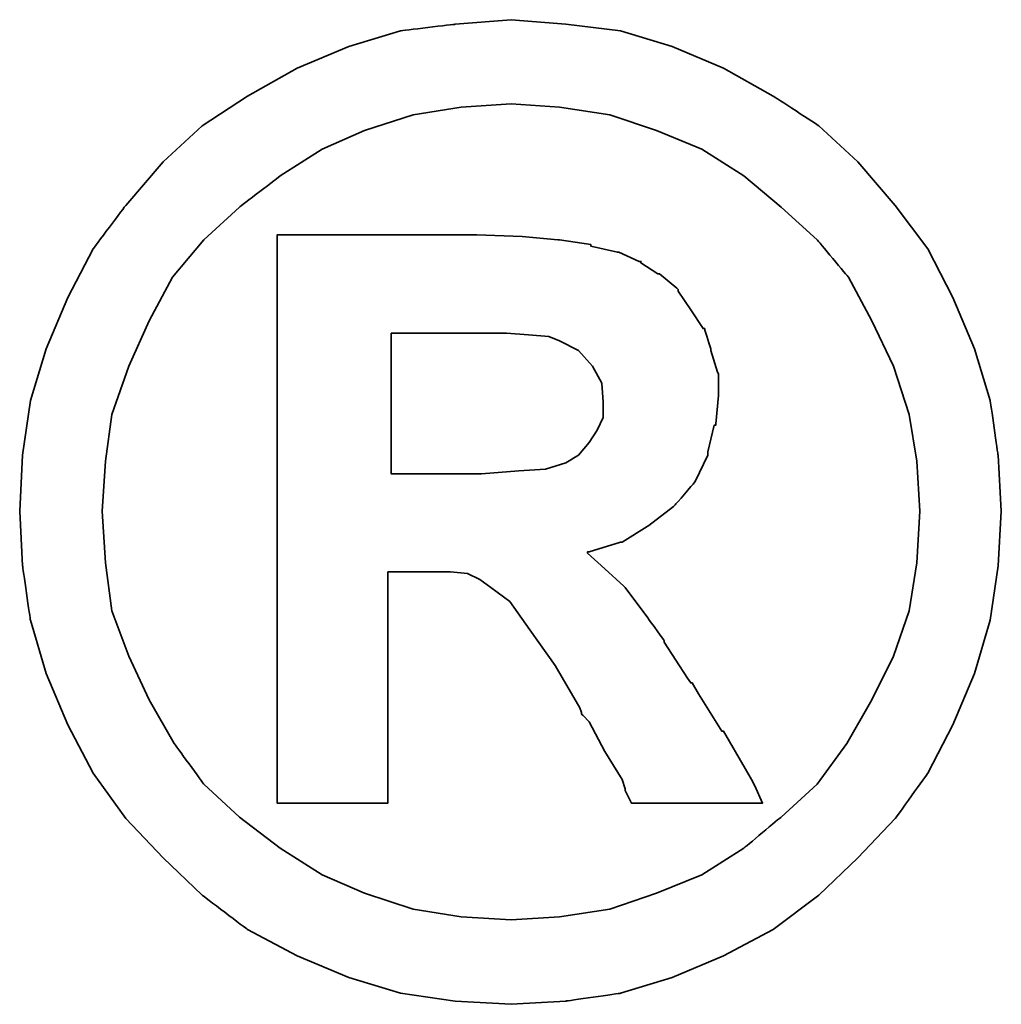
# Model space of a CAD drawing. Header units: millimetres. Extents: x -11 to 266, y -112 to -32.
# Tile 44 of 49: x 196.696 to 196.923, y -91.647 to -91.419. Entities that reach past the tile are written whole.
import ezdxf

# ---------------------------------------------------------------- set-up
doc = ezdxf.new("R2010")
doc.units = ezdxf.units.MM
doc.header["$LTSCALE"] = 0.15
doc.layers.add('DIM', color=4, linetype='CONTINUOUS')
doc.layers.add('layer 1', color=7, linetype='CONTINUOUS')

# ---------------------------------------------------------------- blocks, each defined once
blk = doc.blocks.new('TBI MOTION logo(完整正式版)')
at = {"layer": 'layer 1', "color": 22, "lineweight": 35}
for points, knots in [([(81.20634, 4.98624), (81.20634, 4.98624), (81.18649, 5.32862), (81.18649, 5.32862), (81.18649, 5.32862), (81.18649, 5.32862), (81.13886, 5.66206), (81.13886, 5.66206), (81.13886, 5.66206), (81.13886, 5.66206), (81.04359, 5.97764), (81.04359, 5.97764), (81.04359, 5.97764), (81.04359, 5.97764), (80.91061, 6.29124), (80.91061, 6.29124), (80.91061, 6.29124), (80.91061, 6.29124), (80.75778, 6.58697), (80.75778, 6.58697), (80.75778, 6.58697), (80.75778, 6.58697), (80.5593, 6.85294), (80.5593, 6.85294), (80.5593, 6.85294), (80.5593, 6.85294), (80.33105, 7.1189), (80.33105, 7.1189), (80.33105, 7.1189), (80.33105, 7.1189), (80.09287, 7.33921), (80.09287, 7.33921), (80.09287, 7.33921), (80.09287, 7.33921), (79.815, 7.51982), (79.815, 7.51982), (79.815, 7.51982), (79.815, 7.51982), (79.51133, 7.69051), (79.51133, 7.69051), (79.51133, 7.69051), (79.51133, 7.69051), (79.19773, 7.8235), (79.19773, 7.8235), (79.19773, 7.8235), (79.19773, 7.8235), (78.88215, 7.91877), (78.88215, 7.91877), (78.88215, 7.91877), (78.88215, 7.91877), (78.54871, 7.95846), (78.54871, 7.95846), (78.54871, 7.95846), (78.54871, 7.95846), (78.21526, 7.98625), (78.21526, 7.98625), (78.21526, 7.98625), (78.21526, 7.98625), (77.87388, 7.95846), (77.87388, 7.95846), (77.87388, 7.95846), (77.87388, 7.95846), (77.54044, 7.91877), (77.54044, 7.91877), (77.54044, 7.91877), (77.54044, 7.91877), (77.22485, 7.8235), (77.22485, 7.8235), (77.22485, 7.8235), (77.22485, 7.8235), (76.91027, 7.69051), (76.91027, 7.69051), (76.91027, 7.69051), (76.91027, 7.69051), (76.6056, 7.51982), (76.6056, 7.51982), (76.6056, 7.51982), (76.6056, 7.51982), (76.32972, 7.33921), (76.32972, 7.33921), (76.32972, 7.33921), (76.32972, 7.33921), (76.09154, 7.1189), (76.09154, 7.1189), (76.09154, 7.1189), (76.09154, 7.1189), (75.86329, 6.85294), (75.86329, 6.85294), (75.86329, 6.85294), (75.86329, 6.85294), (75.66382, 6.58697), (75.66382, 6.58697), (75.66382, 6.58697), (75.66382, 6.58697), (75.51099, 6.29124), (75.51099, 6.29124), (75.51099, 6.29124), (75.51099, 6.29124), (75.37702, 5.97764), (75.37702, 5.97764), (75.37702, 5.97764), (75.37702, 5.97764), (75.28175, 5.66206), (75.28175, 5.66206), (75.28175, 5.66206), (75.28175, 5.66206), (75.23411, 5.32862), (75.23411, 5.32862), (75.23411, 5.32862), (75.23411, 5.32862), (75.21625, 4.98624), (75.21625, 4.98624), (75.21625, 4.98624), (75.21625, 4.98624), (75.23411, 4.6528), (75.23411, 4.6528), (75.23411, 4.6528), (75.23411, 4.6528), (75.28175, 4.32035), (75.28175, 4.32035), (75.28175, 4.32035), (75.28175, 4.32035), (75.37702, 3.99583), (75.37702, 3.99583), (75.37702, 3.99583), (75.37702, 3.99583), (75.51099, 3.68224), (75.51099, 3.68224), (75.51099, 3.68224), (75.51099, 3.68224), (75.66382, 3.38749), (75.66382, 3.38749), (75.66382, 3.38749), (75.66382, 3.38749), (75.86329, 3.10963), (75.86329, 3.10963), (75.86329, 3.10963), (75.86329, 3.10963), (76.09154, 2.87145), (76.09154, 2.87145), (76.09154, 2.87145), (76.09154, 2.87145), (76.32972, 2.6432), (76.32972, 2.6432), (76.32972, 2.6432), (76.32972, 2.6432), (76.6056, 2.43381), (76.6056, 2.43381), (76.6056, 2.43381), (76.6056, 2.43381), (76.91027, 2.27205), (76.91027, 2.27205), (76.91027, 2.27205), (76.91027, 2.27205), (77.22485, 2.13906), (77.22485, 2.13906), (77.22485, 2.13906), (77.22485, 2.13906), (77.54044, 2.0438), (77.54044, 2.0438), (77.54044, 2.0438), (77.54044, 2.0438), (77.87388, 1.99616), (77.87388, 1.99616), (77.87388, 1.99616), (77.87388, 1.99616), (78.21526, 1.97631), (78.21526, 1.97631), (78.21526, 1.97631), (78.21526, 1.97631), (78.54871, 1.99616), (78.54871, 1.99616), (78.54871, 1.99616), (78.54871, 1.99616), (78.88215, 2.0438), (78.88215, 2.0438), (78.88215, 2.0438), (78.88215, 2.0438), (79.19773, 2.13906), (79.19773, 2.13906), (79.19773, 2.13906), (79.19773, 2.13906), (79.51133, 2.27205), (79.51133, 2.27205), (79.51133, 2.27205), (79.51133, 2.27205), (79.815, 2.43381), (79.815, 2.43381), (79.815, 2.43381), (79.815, 2.43381), (80.09287, 2.6432), (80.09287, 2.6432), (80.09287, 2.6432), (80.09287, 2.6432), (80.33105, 2.87145), (80.33105, 2.87145), (80.33105, 2.87145), (80.33105, 2.87145), (80.5593, 3.10963), (80.5593, 3.10963), (80.5593, 3.10963), (80.5593, 3.10963), (80.75778, 3.38749), (80.75778, 3.38749), (80.75778, 3.38749), (80.75778, 3.38749), (80.91061, 3.68224), (80.91061, 3.68224), (80.91061, 3.68224), (80.91061, 3.68224), (81.04359, 3.99583), (81.04359, 3.99583), (81.04359, 3.99583), (81.04359, 3.99583), (81.13886, 4.32035), (81.13886, 4.32035), (81.13886, 4.32035), (81.13886, 4.32035), (81.18649, 4.6528), (81.18649, 4.6528), (81.18649, 4.6528), (81.18649, 4.6528), (81.20634, 4.98624), (81.20634, 4.98624)], [0, 0, 0, 0, 0.0178571, 0.0178571, 0.0178571, 0.0178572, 0.0357143, 0.0357143, 0.0357143, 0.0357143, 0.0535714, 0.0535714, 0.0535714, 0.0535714, 0.0714286, 0.0714286, 0.0714286, 0.0714286, 0.0892857, 0.0892857, 0.0892857, 0.0892857, 0.1071429, 0.1071429, 0.1071429, 0.1071429, 0.125, 0.125, 0.125, 0.125, 0.1428571, 0.1428571, 0.1428571, 0.1428572, 0.1607143, 0.1607143, 0.1607143, 0.1607143, 0.1785714, 0.1785714, 0.1785714, 0.1785714, 0.1964286, 0.1964286, 0.1964286, 0.1964286, 0.2142857, 0.2142857, 0.2142857, 0.2142857, 0.2321429, 0.2321429, 0.2321429, 0.2321429, 0.25, 0.25, 0.25, 0.25, 0.2678571, 0.2678571, 0.2678571, 0.2678572, 0.2857143, 0.2857143, 0.2857143, 0.2857143, 0.3035714, 0.3035714, 0.3035714, 0.3035714, 0.3214286, 0.3214286, 0.3214286, 0.3214286, 0.3392857, 0.3392857, 0.3392857, 0.3392857, 0.3571429, 0.3571429, 0.3571429, 0.3571429, 0.375, 0.375, 0.375, 0.375, 0.3928571, 0.3928571, 0.3928571, 0.3928572, 0.4107143, 0.4107143, 0.4107143, 0.4107143, 0.4285714, 0.4285714, 0.4285714, 0.4285714, 0.4464286, 0.4464286, 0.4464286, 0.4464286, 0.4642857, 0.4642857, 0.4642857, 0.4642857, 0.4821429, 0.4821429, 0.4821429, 0.4821429, 0.5, 0.5, 0.5, 0.5, 0.5178571, 0.5178571, 0.5178571, 0.5178572, 0.5357143, 0.5357143, 0.5357143, 0.5357143, 0.5535714, 0.5535714, 0.5535714, 0.5535714, 0.5714286, 0.5714286, 0.5714286, 0.5714286, 0.5892857, 0.5892857, 0.5892857, 0.5892857, 0.6071429, 0.6071429, 0.6071429, 0.6071429, 0.625, 0.625, 0.625, 0.625, 0.6428571, 0.6428571, 0.6428571, 0.6428572, 0.6607143, 0.6607143, 0.6607143, 0.6607143, 0.6785714, 0.6785714, 0.6785714, 0.6785714, 0.6964286, 0.6964286, 0.6964286, 0.6964286, 0.7142857, 0.7142857, 0.7142857, 0.7142857, 0.7321429, 0.7321429, 0.7321429, 0.7321429, 0.75, 0.75, 0.75, 0.75, 0.7678571, 0.7678571, 0.7678571, 0.7678572, 0.7857143, 0.7857143, 0.7857143, 0.7857143, 0.8035714, 0.8035714, 0.8035714, 0.8035714, 0.8214286, 0.8214286, 0.8214286, 0.8214286, 0.8392857, 0.8392857, 0.8392857, 0.8392857, 0.8571429, 0.8571429, 0.8571429, 0.8571429, 0.875, 0.875, 0.875, 0.875, 0.8928571, 0.8928571, 0.8928571, 0.8928572, 0.9107143, 0.9107143, 0.9107143, 0.9107143, 0.9285714, 0.9285714, 0.9285714, 0.9285714, 0.9464286, 0.9464286, 0.9464286, 0.9464286, 0.9642857, 0.9642857, 0.9642857, 0.9642857, 0.9821429, 0.9821429, 0.9821429, 0.9821429, 1, 1, 1, 1]), ([(80.71014, 4.98624), (80.71014, 4.98624), (80.69129, 5.29091), (80.69129, 5.29091), (80.69129, 5.29091), (80.69129, 5.29091), (80.64464, 5.57672), (80.64464, 5.57672), (80.64464, 5.57672), (80.64464, 5.57672), (80.54937, 5.87245), (80.54937, 5.87245), (80.54937, 5.87245), (80.54937, 5.87245), (80.41639, 6.14833), (80.41639, 6.14833), (80.41639, 6.14833), (80.41639, 6.14833), (80.27349, 6.41429), (80.27349, 6.41429), (80.27349, 6.41429), (80.27349, 6.41429), (80.08295, 6.64255), (80.08295, 6.64255), (80.08295, 6.64255), (80.08295, 6.64255), (79.86264, 6.84301), (79.86264, 6.84301), (79.86264, 6.84301), (79.86264, 6.84301), (79.63439, 7.03355), (79.63439, 7.03355), (79.63439, 7.03355), (79.63439, 7.03355), (79.37835, 7.1963), (79.37835, 7.1963), (79.37835, 7.1963), (79.37835, 7.1963), (79.10246, 7.30944), (79.10246, 7.30944), (79.10246, 7.30944), (79.10246, 7.30944), (78.81665, 7.40471), (78.81665, 7.40471), (78.81665, 7.40471), (78.81665, 7.40471), (78.511, 7.45234), (78.511, 7.45234), (78.511, 7.45234), (78.511, 7.45234), (78.21526, 7.47219), (78.21526, 7.47219), (78.21526, 7.47219), (78.21526, 7.47219), (77.9106, 7.45234), (77.9106, 7.45234), (77.9106, 7.45234), (77.9106, 7.45234), (77.61685, 7.40471), (77.61685, 7.40471), (77.61685, 7.40471), (77.61685, 7.40471), (77.32012, 7.30944), (77.32012, 7.30944), (77.32012, 7.30944), (77.32012, 7.30944), (77.06309, 7.1963), (77.06309, 7.1963), (77.06309, 7.1963), (77.06309, 7.1963), (76.80606, 7.03355), (76.80606, 7.03355), (76.80606, 7.03355), (76.80606, 7.03355), (76.55797, 6.84301), (76.55797, 6.84301), (76.55797, 6.84301), (76.55797, 6.84301), (76.34063, 6.64255), (76.34063, 6.64255), (76.34063, 6.64255), (76.34063, 6.64255), (76.1491, 6.41429), (76.1491, 6.41429), (76.1491, 6.41429), (76.1491, 6.41429), (76.0062, 6.14833), (76.0062, 6.14833), (76.0062, 6.14833), (76.0062, 6.14833), (75.88314, 5.87245), (75.88314, 5.87245), (75.88314, 5.87245), (75.88314, 5.87245), (75.77794, 5.57672), (75.77794, 5.57672), (75.77794, 5.57672), (75.77794, 5.57672), (75.73924, 5.29091), (75.73924, 5.29091), (75.73924, 5.29091), (75.73924, 5.29091), (75.72039, 4.98624), (75.72039, 4.98624), (75.72039, 4.98624), (75.72039, 4.98624), (75.73924, 4.67165), (75.73924, 4.67165), (75.73924, 4.67165), (75.73924, 4.67165), (75.77794, 4.37791), (75.77794, 4.37791), (75.77794, 4.37791), (75.77794, 4.37791), (75.88314, 4.10102), (75.88314, 4.10102), (75.88314, 4.10102), (75.88314, 4.10102), (76.0062, 3.83407), (76.0062, 3.83407), (76.0062, 3.83407), (76.0062, 3.83407), (76.15902, 3.56811), (76.15902, 3.56811), (76.15902, 3.56811), (76.15902, 3.56811), (76.34063, 3.32001), (76.34063, 3.32001), (76.34063, 3.32001), (76.34063, 3.32001), (76.55797, 3.11955), (76.55797, 3.11955), (76.55797, 3.11955), (76.55797, 3.11955), (76.80606, 2.92901), (76.80606, 2.92901), (76.80606, 2.92901), (76.80606, 2.92901), (77.06309, 2.76725), (77.06309, 2.76725), (77.06309, 2.76725), (77.06309, 2.76725), (77.32012, 2.65412), (77.32012, 2.65412), (77.32012, 2.65412), (77.32012, 2.65412), (77.61685, 2.55786), (77.61685, 2.55786), (77.61685, 2.55786), (77.61685, 2.55786), (77.9106, 2.51022), (77.9106, 2.51022), (77.9106, 2.51022), (77.9106, 2.51022), (78.21526, 2.49137), (78.21526, 2.49137), (78.21526, 2.49137), (78.21526, 2.49137), (78.511, 2.51022), (78.511, 2.51022), (78.511, 2.51022), (78.511, 2.51022), (78.81665, 2.55786), (78.81665, 2.55786), (78.81665, 2.55786), (78.81665, 2.55786), (79.10246, 2.65412), (79.10246, 2.65412), (79.10246, 2.65412), (79.10246, 2.65412), (79.37835, 2.76725), (79.37835, 2.76725), (79.37835, 2.76725), (79.37835, 2.76725), (79.63439, 2.92901), (79.63439, 2.92901), (79.63439, 2.92901), (79.63439, 2.92901), (79.86264, 3.11955), (79.86264, 3.11955), (79.86264, 3.11955), (79.86264, 3.11955), (80.08295, 3.32001), (80.08295, 3.32001), (80.08295, 3.32001), (80.08295, 3.32001), (80.26356, 3.56811), (80.26356, 3.56811), (80.26356, 3.56811), (80.26356, 3.56811), (80.41639, 3.83407), (80.41639, 3.83407), (80.41639, 3.83407), (80.41639, 3.83407), (80.54937, 4.10102), (80.54937, 4.10102), (80.54937, 4.10102), (80.54937, 4.10102), (80.64464, 4.37791), (80.64464, 4.37791), (80.64464, 4.37791), (80.64464, 4.37791), (80.69129, 4.67165), (80.69129, 4.67165), (80.69129, 4.67165), (80.69129, 4.67165), (80.71014, 4.98624), (80.71014, 4.98624)], [0, 0, 0, 0, 0.0192308, 0.0192308, 0.0192308, 0.0192308, 0.0384615, 0.0384615, 0.0384615, 0.0384615, 0.0576923, 0.0576923, 0.0576923, 0.0576923, 0.0769231, 0.0769231, 0.0769231, 0.0769231, 0.0961538, 0.0961538, 0.0961538, 0.0961539, 0.1153846, 0.1153846, 0.1153846, 0.1153846, 0.1346154, 0.1346154, 0.1346154, 0.1346154, 0.1538462, 0.1538462, 0.1538462, 0.1538462, 0.1730769, 0.1730769, 0.1730769, 0.1730769, 0.1923077, 0.1923077, 0.1923077, 0.1923077, 0.2115385, 0.2115385, 0.2115385, 0.2115385, 0.2307692, 0.2307692, 0.2307692, 0.2307692, 0.25, 0.25, 0.25, 0.25, 0.2692308, 0.2692308, 0.2692308, 0.2692308, 0.2884615, 0.2884615, 0.2884615, 0.2884615, 0.3076923, 0.3076923, 0.3076923, 0.3076923, 0.3269231, 0.3269231, 0.3269231, 0.3269231, 0.3461538, 0.3461538, 0.3461538, 0.3461539, 0.3653846, 0.3653846, 0.3653846, 0.3653846, 0.3846154, 0.3846154, 0.3846154, 0.3846154, 0.4038462, 0.4038462, 0.4038462, 0.4038462, 0.4230769, 0.4230769, 0.4230769, 0.4230769, 0.4423077, 0.4423077, 0.4423077, 0.4423077, 0.4615385, 0.4615385, 0.4615385, 0.4615385, 0.4807692, 0.4807692, 0.4807692, 0.4807692, 0.5, 0.5, 0.5, 0.5, 0.5192308, 0.5192308, 0.5192308, 0.5192308, 0.5384615, 0.5384615, 0.5384615, 0.5384615, 0.5576923, 0.5576923, 0.5576923, 0.5576923, 0.5769231, 0.5769231, 0.5769231, 0.5769231, 0.5961538, 0.5961538, 0.5961538, 0.5961539, 0.6153846, 0.6153846, 0.6153846, 0.6153846, 0.6346154, 0.6346154, 0.6346154, 0.6346154, 0.6538462, 0.6538462, 0.6538462, 0.6538462, 0.6730769, 0.6730769, 0.6730769, 0.6730769, 0.6923077, 0.6923077, 0.6923077, 0.6923077, 0.7115385, 0.7115385, 0.7115385, 0.7115385, 0.7307692, 0.7307692, 0.7307692, 0.7307692, 0.75, 0.75, 0.75, 0.75, 0.7692308, 0.7692308, 0.7692308, 0.7692308, 0.7884615, 0.7884615, 0.7884615, 0.7884615, 0.8076923, 0.8076923, 0.8076923, 0.8076923, 0.8269231, 0.8269231, 0.8269231, 0.8269231, 0.8461538, 0.8461538, 0.8461538, 0.8461539, 0.8653846, 0.8653846, 0.8653846, 0.8653846, 0.8846154, 0.8846154, 0.8846154, 0.8846154, 0.9038462, 0.9038462, 0.9038462, 0.9038462, 0.9230769, 0.9230769, 0.9230769, 0.9230769, 0.9423077, 0.9423077, 0.9423077, 0.9423077, 0.9615385, 0.9615385, 0.9615385, 0.9615385, 0.9807692, 0.9807692, 0.9807692, 0.9807692, 1, 1, 1, 1]), ([(76.78721, 3.2823), (76.78721, 3.2823), (76.78721, 3.32001), (76.78721, 3.32001), (76.78721, 3.32001), (76.78721, 3.32001), (76.78721, 3.42422), (76.78721, 3.42422), (76.78721, 3.42422), (76.78721, 3.42422), (76.78721, 3.59689), (76.78721, 3.59689), (76.78721, 3.59689), (76.78721, 3.59689), (76.78721, 3.80529), (76.78721, 3.80529), (76.78721, 3.80529), (76.78721, 3.80529), (76.78721, 4.0524), (76.78721, 4.0524), (76.78721, 4.0524), (76.78721, 4.0524), (76.78721, 4.32035), (76.78721, 4.32035), (76.78721, 4.32035), (76.78721, 4.32035), (76.78721, 4.92868), (76.78721, 4.92868), (76.78721, 4.92868), (76.78721, 4.92868), (76.78721, 5.53801), (76.78721, 5.53801), (76.78721, 5.53801), (76.78721, 5.53801), (76.78721, 5.82482), (76.78721, 5.82482), (76.78721, 5.82482), (76.78721, 5.82482), (76.78721, 6.07291), (76.78721, 6.07291), (76.78721, 6.07291), (76.78721, 6.07291), (76.78721, 6.30017), (76.78721, 6.30017), (76.78721, 6.30017), (76.78721, 6.30017), (76.78721, 6.45399), (76.78721, 6.45399), (76.78721, 6.45399), (76.78721, 6.45399), (76.78721, 6.5572), (76.78721, 6.5572), (76.78721, 6.5572), (76.78721, 6.5572), (76.78721, 6.59689), (76.78721, 6.59689), (76.78721, 6.59689), (76.78721, 6.59689), (76.78721, 6.67232), (76.78721, 6.67232), (76.78721, 6.67232), (76.78721, 6.67232), (76.8537, 6.67232), (76.8537, 6.67232), (76.8537, 6.67232), (76.8537, 6.67232), (76.87355, 6.67232), (76.87355, 6.67232), (76.87355, 6.67232), (76.87355, 6.67232), (76.91027, 6.67232), (76.91027, 6.67232), (76.91027, 6.67232), (76.91027, 6.67232), (77.04424, 6.67232), (77.04424, 6.67232), (77.04424, 6.67232), (77.04424, 6.67232), (77.22485, 6.67232), (77.22485, 6.67232), (77.22485, 6.67232), (77.22485, 6.67232), (77.43524, 6.67232), (77.43524, 6.67232), (77.43524, 6.67232), (77.43524, 6.67232), (77.65357, 6.67232), (77.65357, 6.67232), (77.65357, 6.67232), (77.65357, 6.67232), (77.82625, 6.67232), (77.82625, 6.67232), (77.82625, 6.67232), (77.82625, 6.67232), (77.94037, 6.67232), (77.94037, 6.67232), (77.94037, 6.67232), (77.94037, 6.67232), (77.97709, 6.67232), (77.97709, 6.67232), (77.97709, 6.67232), (77.97709, 6.67232), (77.99694, 6.67232), (77.99694, 6.67232), (77.99694, 6.67232), (77.99694, 6.67232), (78.00686, 6.67232), (78.00686, 6.67232), (78.00686, 6.67232), (78.00686, 6.67232), (78.28275, 6.6624), (78.28275, 6.6624), (78.28275, 6.6624), (78.28275, 6.6624), (78.50107, 6.64255), (78.50107, 6.64255), (78.50107, 6.64255), (78.50107, 6.64255), (78.511, 6.64255), (78.511, 6.64255), (78.511, 6.64255), (78.511, 6.64255), (78.70154, 6.61476), (78.70154, 6.61476), (78.70154, 6.61476), (78.70154, 6.61476), (78.70154, 6.60483), (78.70154, 6.60483), (78.70154, 6.60483), (78.70154, 6.60483), (78.86429, 6.56713), (78.86429, 6.56713), (78.86429, 6.56713), (78.86429, 6.56713), (78.87223, 6.56713), (78.87223, 6.56713), (78.87223, 6.56713), (78.87223, 6.56713), (78.99727, 6.51056), (78.99727, 6.51056), (78.99727, 6.51056), (78.99727, 6.51056), (79.00719, 6.51056), (79.00719, 6.51056), (79.00719, 6.51056), (79.00719, 6.51056), (79.00719, 6.50162), (79.00719, 6.50162), (79.00719, 6.50162), (79.00719, 6.50162), (79.1104, 6.43415), (79.1104, 6.43415), (79.1104, 6.43415), (79.1104, 6.43415), (79.12132, 6.43415), (79.12132, 6.43415), (79.12132, 6.43415), (79.12132, 6.43415), (79.22552, 6.34781), (79.22552, 6.34781), (79.22552, 6.34781), (79.22552, 6.34781), (79.23544, 6.33888), (79.23544, 6.33888), (79.23544, 6.33888), (79.23544, 6.33888), (79.23544, 6.32895), (79.23544, 6.32895), (79.23544, 6.32895), (79.23544, 6.32895), (79.31087, 6.21483), (79.31087, 6.21483), (79.31087, 6.21483), (79.31087, 6.21483), (79.38629, 6.1007), (79.38629, 6.1007), (79.38629, 6.1007), (79.38629, 6.1007), (79.3972, 6.1007), (79.3972, 6.1007), (79.3972, 6.1007), (79.3972, 6.1007), (79.3972, 6.09078), (79.3972, 6.09078), (79.3972, 6.09078), (79.3972, 6.09078), (79.43392, 5.97764), (79.43392, 5.97764), (79.43392, 5.97764), (79.43392, 5.97764), (79.43392, 5.96772), (79.43392, 5.96772), (79.43392, 5.96772), (79.43392, 5.96772), (79.47362, 5.83474), (79.47362, 5.83474), (79.47362, 5.83474), (79.47362, 5.83474), (79.48156, 5.82482), (79.48156, 5.82482), (79.48156, 5.82482), (79.48156, 5.82482), (79.48156, 5.69977), (79.48156, 5.69977), (79.48156, 5.69977), (79.48156, 5.69977), (79.48156, 5.69183), (79.48156, 5.69183), (79.48156, 5.69183), (79.48156, 5.69183), (79.4637, 5.51915), (79.4637, 5.51915), (79.4637, 5.51915), (79.4637, 5.51915), (79.4637, 5.51122), (79.4637, 5.51122), (79.4637, 5.51122), (79.4637, 5.51122), (79.45377, 5.51122), (79.45377, 5.51122), (79.45377, 5.51122), (79.45377, 5.51122), (79.41507, 5.34847), (79.41507, 5.34847), (79.41507, 5.34847), (79.41507, 5.34847), (79.41507, 5.33854), (79.41507, 5.33854), (79.41507, 5.33854), (79.41507, 5.33854), (79.41507, 5.32862), (79.41507, 5.32862), (79.41507, 5.32862), (79.41507, 5.32862), (79.33865, 5.16785), (79.33865, 5.16785), (79.33865, 5.16785), (79.33865, 5.16785), (79.33071, 5.15693), (79.33071, 5.15693), (79.33071, 5.15693), (79.33071, 5.15693), (79.2156, 5.02495), (79.2156, 5.02495), (79.2156, 5.02495), (79.2156, 5.02495), (79.20567, 5.01502), (79.20567, 5.01502), (79.20567, 5.01502), (79.20567, 5.01502), (79.05483, 4.89991), (79.05483, 4.89991), (79.05483, 4.89991), (79.05483, 4.89991), (79.04491, 4.89197), (79.04491, 4.89197), (79.04491, 4.89197), (79.04491, 4.89197), (78.89208, 4.7967), (78.89208, 4.7967), (78.89208, 4.7967), (78.89208, 4.7967), (78.88215, 4.7967), (78.88215, 4.7967), (78.88215, 4.7967), (78.88215, 4.7967), (78.69161, 4.73913), (78.69161, 4.73913), (78.69161, 4.73913), (78.69161, 4.73913), (78.68169, 4.73913), (78.68169, 4.73913), (78.68169, 4.73913), (78.68169, 4.73913), (78.68169, 4.72921), (78.68169, 4.72921), (78.68169, 4.72921), (78.68169, 4.72921), (78.78688, 4.63394), (78.78688, 4.63394), (78.78688, 4.63394), (78.78688, 4.63394), (78.902, 4.52875), (78.902, 4.52875), (78.902, 4.52875), (78.902, 4.52875), (78.91093, 4.52081), (78.91093, 4.52081), (78.91093, 4.52081), (78.91093, 4.52081), (79.02506, 4.36798), (79.02506, 4.36798), (79.02506, 4.36798), (79.02506, 4.36798), (79.1501, 4.1953), (79.1501, 4.1953), (79.1501, 4.1953), (79.1501, 4.1953), (79.1501, 4.18736), (79.1501, 4.18736), (79.1501, 4.18736), (79.1501, 4.18736), (79.29201, 3.96705), (79.29201, 3.96705), (79.29201, 3.96705), (79.29201, 3.96705), (79.31087, 3.93828), (79.31087, 3.93828), (79.31087, 3.93828), (79.31087, 3.93828), (79.32079, 3.93828), (79.32079, 3.93828), (79.32079, 3.93828), (79.32079, 3.93828), (79.3585, 3.87178), (79.3585, 3.87178), (79.3585, 3.87178), (79.3585, 3.87178), (79.50141, 3.64353), (79.50141, 3.64353), (79.50141, 3.64353), (79.50141, 3.64353), (79.51133, 3.64353), (79.51133, 3.64353), (79.51133, 3.64353), (79.51133, 3.64353), (79.64431, 3.41528), (79.64431, 3.41528), (79.64431, 3.41528), (79.64431, 3.41528), (79.68202, 3.3478), (79.68202, 3.3478), (79.68202, 3.3478), (79.68202, 3.3478), (79.70187, 3.31009), (79.70187, 3.31009), (79.70187, 3.31009), (79.70187, 3.31009), (79.7495, 3.2049), (79.7495, 3.2049), (79.7495, 3.2049), (79.7495, 3.2049), (79.64431, 3.2049), (79.64431, 3.2049), (79.64431, 3.2049), (79.64431, 3.2049), (79.62546, 3.2049), (79.62546, 3.2049), (79.62546, 3.2049), (79.62546, 3.2049), (79.53912, 3.2049), (79.53912, 3.2049), (79.53912, 3.2049), (79.53912, 3.2049), (79.31087, 3.2049), (79.31087, 3.2049), (79.31087, 3.2049), (79.31087, 3.2049), (79.08262, 3.2049), (79.08262, 3.2049), (79.08262, 3.2049), (79.08262, 3.2049), (79.00719, 3.2049), (79.00719, 3.2049), (79.00719, 3.2049), (79.00719, 3.2049), (78.98735, 3.2049), (78.98735, 3.2049), (78.98735, 3.2049), (78.98735, 3.2049), (78.94964, 3.2049), (78.94964, 3.2049), (78.94964, 3.2049), (78.94964, 3.2049), (78.92979, 3.24459), (78.92979, 3.24459), (78.92979, 3.24459), (78.92979, 3.24459), (78.91093, 3.2823), (78.91093, 3.2823), (78.91093, 3.2823), (78.91093, 3.2823), (78.91093, 3.29223), (78.91093, 3.29223), (78.91093, 3.29223), (78.91093, 3.29223), (78.89208, 3.3478), (78.89208, 3.3478), (78.89208, 3.3478), (78.89208, 3.3478), (78.78688, 3.52048), (78.78688, 3.52048), (78.78688, 3.52048), (78.78688, 3.52048), (78.69161, 3.7001), (78.69161, 3.7001), (78.69161, 3.7001), (78.69161, 3.7001), (78.6539, 3.7388), (78.6539, 3.7388), (78.6539, 3.7388), (78.6539, 3.7388), (78.64398, 3.74873), (78.64398, 3.74873), (78.64398, 3.74873), (78.64398, 3.74873), (78.64398, 3.75766), (78.64398, 3.75766), (78.64398, 3.75766), (78.64398, 3.75766), (78.63405, 3.78644), (78.63405, 3.78644), (78.63405, 3.78644), (78.63405, 3.78644), (78.48321, 4.04347), (78.48321, 4.04347), (78.48321, 4.04347), (78.48321, 4.04347), (78.33038, 4.2618), (78.33038, 4.2618), (78.33038, 4.2618), (78.33038, 4.2618), (78.20732, 4.43447), (78.20732, 4.43447), (78.20732, 4.43447), (78.20732, 4.43447), (78.09221, 4.52081), (78.09221, 4.52081), (78.09221, 4.52081), (78.09221, 4.52081), (78.02472, 4.56845), (78.02472, 4.56845), (78.02472, 4.56845), (78.02472, 4.56845), (77.9493, 4.60616), (77.9493, 4.60616), (77.9493, 4.60616), (77.9493, 4.60616), (77.8451, 4.61608), (77.8451, 4.61608), (77.8451, 4.61608), (77.8451, 4.61608), (77.71113, 4.61608), (77.71113, 4.61608), (77.71113, 4.61608), (77.71113, 4.61608), (77.69128, 4.61608), (77.69128, 4.61608), (77.69128, 4.61608), (77.69128, 4.61608), (77.67342, 4.61608), (77.67342, 4.61608), (77.67342, 4.61608), (77.67342, 4.61608), (77.5583, 4.61608), (77.5583, 4.61608), (77.5583, 4.61608), (77.5583, 4.61608), (77.46303, 4.61608), (77.46303, 4.61608), (77.46303, 4.61608), (77.46303, 4.61608), (77.46303, 4.54761), (77.46303, 4.54761), (77.46303, 4.54761), (77.46303, 4.54761), (77.46303, 4.47318), (77.46303, 4.47318), (77.46303, 4.47318), (77.46303, 4.47318), (77.46303, 4.24294), (77.46303, 4.24294), (77.46303, 4.24294), (77.46303, 4.24294), (77.46303, 3.99583), (77.46303, 3.99583), (77.46303, 3.99583), (77.46303, 3.99583), (77.46303, 3.72888), (77.46303, 3.72888), (77.46303, 3.72888), (77.46303, 3.72888), (77.46303, 3.51055), (77.46303, 3.51055), (77.46303, 3.51055), (77.46303, 3.51055), (77.46303, 3.42422), (77.46303, 3.42422), (77.46303, 3.42422), (77.46303, 3.42422), (77.46303, 3.35773), (77.46303, 3.35773), (77.46303, 3.35773), (77.46303, 3.35773), (77.46303, 3.30017), (77.46303, 3.30017), (77.46303, 3.30017), (77.46303, 3.30017), (77.46303, 3.2823), (77.46303, 3.2823), (77.46303, 3.2823), (77.46303, 3.2823), (77.46303, 3.2049), (77.46303, 3.2049), (77.46303, 3.2049), (77.46303, 3.2049), (77.39753, 3.2049), (77.39753, 3.2049), (77.39753, 3.2049), (77.39753, 3.2049), (77.37768, 3.2049), (77.37768, 3.2049), (77.37768, 3.2049), (77.37768, 3.2049), (77.32012, 3.2049), (77.32012, 3.2049), (77.32012, 3.2049), (77.32012, 3.2049), (77.12165, 3.2049), (77.12165, 3.2049), (77.12165, 3.2049), (77.12165, 3.2049), (76.94897, 3.2049), (76.94897, 3.2049), (76.94897, 3.2049), (76.94897, 3.2049), (76.8924, 3.2049), (76.8924, 3.2049), (76.8924, 3.2049), (76.8924, 3.2049), (76.8537, 3.2049), (76.8537, 3.2049), (76.8537, 3.2049), (76.8537, 3.2049), (76.78721, 3.2049), (76.78721, 3.2049), (76.78721, 3.2049), (76.78721, 3.2049), (76.78721, 3.2823), (76.78721, 3.2823)], [0, 0, 0, 0, 0.0074074, 0.0074074, 0.0074074, 0.0074074, 0.0148148, 0.0148148, 0.0148148, 0.0148148, 0.0222222, 0.0222222, 0.0222222, 0.0222222, 0.0296296, 0.0296296, 0.0296296, 0.0296296, 0.037037, 0.037037, 0.037037, 0.037037, 0.0444444, 0.0444444, 0.0444444, 0.0444445, 0.0518519, 0.0518519, 0.0518519, 0.0518519, 0.0592593, 0.0592593, 0.0592593, 0.0592593, 0.0666667, 0.0666667, 0.0666667, 0.0666667, 0.0740741, 0.0740741, 0.0740741, 0.0740741, 0.0814815, 0.0814815, 0.0814815, 0.0814815, 0.0888889, 0.0888889, 0.0888889, 0.0888889, 0.0962963, 0.0962963, 0.0962963, 0.0962963, 0.1037037, 0.1037037, 0.1037037, 0.1037037, 0.1111111, 0.1111111, 0.1111111, 0.1111111, 0.1185185, 0.1185185, 0.1185185, 0.1185185, 0.1259259, 0.1259259, 0.1259259, 0.1259259, 0.1333333, 0.1333333, 0.1333333, 0.1333333, 0.1407407, 0.1407407, 0.1407407, 0.1407408, 0.1481481, 0.1481481, 0.1481481, 0.1481482, 0.1555556, 0.1555556, 0.1555556, 0.1555556, 0.162963, 0.162963, 0.162963, 0.162963, 0.1703704, 0.1703704, 0.1703704, 0.1703704, 0.1777778, 0.1777778, 0.1777778, 0.1777778, 0.1851852, 0.1851852, 0.1851852, 0.1851852, 0.1925926, 0.1925926, 0.1925926, 0.1925926, 0.2, 0.2, 0.2, 0.2, 0.2074074, 0.2074074, 0.2074074, 0.2074074, 0.2148148, 0.2148148, 0.2148148, 0.2148148, 0.2222222, 0.2222222, 0.2222222, 0.2222222, 0.2296296, 0.2296296, 0.2296296, 0.2296296, 0.237037, 0.237037, 0.237037, 0.237037, 0.2444444, 0.2444444, 0.2444444, 0.2444445, 0.2518519, 0.2518519, 0.2518519, 0.2518519, 0.2592593, 0.2592593, 0.2592593, 0.2592593, 0.2666667, 0.2666667, 0.2666667, 0.2666667, 0.2740741, 0.2740741, 0.2740741, 0.2740741, 0.2814815, 0.2814815, 0.2814815, 0.2814815, 0.2888889, 0.2888889, 0.2888889, 0.2888889, 0.2962963, 0.2962963, 0.2962963, 0.2962963, 0.3037037, 0.3037037, 0.3037037, 0.3037037, 0.3111111, 0.3111111, 0.3111111, 0.3111111, 0.3185185, 0.3185185, 0.3185185, 0.3185185, 0.3259259, 0.3259259, 0.3259259, 0.3259259, 0.3333333, 0.3333333, 0.3333333, 0.3333333, 0.3407407, 0.3407407, 0.3407407, 0.3407408, 0.3481481, 0.3481481, 0.3481481, 0.3481482, 0.3555556, 0.3555556, 0.3555556, 0.3555556, 0.362963, 0.362963, 0.362963, 0.362963, 0.3703704, 0.3703704, 0.3703704, 0.3703704, 0.3777778, 0.3777778, 0.3777778, 0.3777778, 0.3851852, 0.3851852, 0.3851852, 0.3851852, 0.3925926, 0.3925926, 0.3925926, 0.3925926, 0.4, 0.4, 0.4, 0.4, 0.4074074, 0.4074074, 0.4074074, 0.4074074, 0.4148148, 0.4148148, 0.4148148, 0.4148148, 0.4222222, 0.4222222, 0.4222222, 0.4222222, 0.4296296, 0.4296296, 0.4296296, 0.4296296, 0.437037, 0.437037, 0.437037, 0.437037, 0.4444444, 0.4444444, 0.4444444, 0.4444445, 0.4518519, 0.4518519, 0.4518519, 0.4518519, 0.4592593, 0.4592593, 0.4592593, 0.4592593, 0.4666667, 0.4666667, 0.4666667, 0.4666667, 0.4740741, 0.4740741, 0.4740741, 0.4740741, 0.4814815, 0.4814815, 0.4814815, 0.4814815, 0.4888889, 0.4888889, 0.4888889, 0.4888889, 0.4962963, 0.4962963, 0.4962963, 0.4962963, 0.5037037, 0.5037037, 0.5037037, 0.5037037, 0.5111111, 0.5111111, 0.5111111, 0.5111111, 0.5185185, 0.5185185, 0.5185185, 0.5185185, 0.5259259, 0.5259259, 0.5259259, 0.5259259, 0.5333333, 0.5333333, 0.5333333, 0.5333333, 0.5407407, 0.5407407, 0.5407407, 0.5407408, 0.5481481, 0.5481481, 0.5481481, 0.5481482, 0.5555556, 0.5555556, 0.5555556, 0.5555556, 0.562963, 0.562963, 0.562963, 0.562963, 0.5703704, 0.5703704, 0.5703704, 0.5703704, 0.5777778, 0.5777778, 0.5777778, 0.5777778, 0.5851852, 0.5851852, 0.5851852, 0.5851852, 0.5925926, 0.5925926, 0.5925926, 0.5925926, 0.6, 0.6, 0.6, 0.6, 0.6074074, 0.6074074, 0.6074074, 0.6074074, 0.6148148, 0.6148148, 0.6148148, 0.6148148, 0.6222222, 0.6222222, 0.6222222, 0.6222222, 0.6296296, 0.6296296, 0.6296296, 0.6296296, 0.637037, 0.637037, 0.637037, 0.637037, 0.6444444, 0.6444444, 0.6444444, 0.6444445, 0.6518519, 0.6518519, 0.6518519, 0.6518519, 0.6592593, 0.6592593, 0.6592593, 0.6592593, 0.6666667, 0.6666667, 0.6666667, 0.6666667, 0.6740741, 0.6740741, 0.6740741, 0.6740741, 0.6814815, 0.6814815, 0.6814815, 0.6814815, 0.6888889, 0.6888889, 0.6888889, 0.6888889, 0.6962963, 0.6962963, 0.6962963, 0.6962963, 0.7037037, 0.7037037, 0.7037037, 0.7037037, 0.7111111, 0.7111111, 0.7111111, 0.7111111, 0.7185185, 0.7185185, 0.7185185, 0.7185185, 0.7259259, 0.7259259, 0.7259259, 0.7259259, 0.7333333, 0.7333333, 0.7333333, 0.7333333, 0.7407407, 0.7407407, 0.7407407, 0.7407408, 0.7481481, 0.7481481, 0.7481481, 0.7481482, 0.7555556, 0.7555556, 0.7555556, 0.7555556, 0.762963, 0.762963, 0.762963, 0.762963, 0.7703704, 0.7703704, 0.7703704, 0.7703704, 0.7777778, 0.7777778, 0.7777778, 0.7777778, 0.7851852, 0.7851852, 0.7851852, 0.7851852, 0.7925926, 0.7925926, 0.7925926, 0.7925926, 0.8, 0.8, 0.8, 0.8, 0.8074074, 0.8074074, 0.8074074, 0.8074074, 0.8148148, 0.8148148, 0.8148148, 0.8148148, 0.8222222, 0.8222222, 0.8222222, 0.8222222, 0.8296296, 0.8296296, 0.8296296, 0.8296296, 0.837037, 0.837037, 0.837037, 0.837037, 0.8444444, 0.8444444, 0.8444444, 0.8444445, 0.8518519, 0.8518519, 0.8518519, 0.8518519, 0.8592593, 0.8592593, 0.8592593, 0.8592593, 0.8666667, 0.8666667, 0.8666667, 0.8666667, 0.8740741, 0.8740741, 0.8740741, 0.8740741, 0.8814815, 0.8814815, 0.8814815, 0.8814815, 0.8888889, 0.8888889, 0.8888889, 0.8888889, 0.8962963, 0.8962963, 0.8962963, 0.8962963, 0.9037037, 0.9037037, 0.9037037, 0.9037037, 0.9111111, 0.9111111, 0.9111111, 0.9111111, 0.9185185, 0.9185185, 0.9185185, 0.9185185, 0.9259259, 0.9259259, 0.9259259, 0.9259259, 0.9333333, 0.9333333, 0.9333333, 0.9333333, 0.9407407, 0.9407407, 0.9407407, 0.9407408, 0.9481481, 0.9481481, 0.9481481, 0.9481482, 0.9555556, 0.9555556, 0.9555556, 0.9555556, 0.962963, 0.962963, 0.962963, 0.962963, 0.9703704, 0.9703704, 0.9703704, 0.9703704, 0.9777778, 0.9777778, 0.9777778, 0.9777778, 0.9851852, 0.9851852, 0.9851852, 0.9851852, 0.9925926, 0.9925926, 0.9925926, 0.9925926, 1, 1, 1, 1]), ([(77.48288, 6.07291), (77.48288, 6.07291), (77.48288, 5.99551), (77.48288, 5.99551), (77.48288, 5.99551), (77.48288, 5.99551), (77.48288, 5.82482), (77.48288, 5.82482), (77.48288, 5.82482), (77.48288, 5.82482), (77.48288, 5.63328), (77.48288, 5.63328), (77.48288, 5.63328), (77.48288, 5.63328), (77.48288, 5.46358), (77.48288, 5.46358), (77.48288, 5.46358), (77.48288, 5.46358), (77.48288, 5.29091), (77.48288, 5.29091), (77.48288, 5.29091), (77.48288, 5.29091), (77.48288, 5.21449), (77.48288, 5.21449), (77.48288, 5.21449), (77.48288, 5.21449), (77.50074, 5.21449), (77.50074, 5.21449), (77.50074, 5.21449), (77.50074, 5.21449), (77.71113, 5.21449), (77.71113, 5.21449), (77.71113, 5.21449), (77.71113, 5.21449), (77.94037, 5.21449), (77.94037, 5.21449), (77.94037, 5.21449), (77.94037, 5.21449), (78.01579, 5.21449), (78.01579, 5.21449), (78.01579, 5.21449), (78.01579, 5.21449), (78.03465, 5.21449), (78.03465, 5.21449), (78.03465, 5.21449), (78.03465, 5.21449), (78.2629, 5.23335), (78.2629, 5.23335), (78.2629, 5.23335), (78.2629, 5.23335), (78.42565, 5.24327), (78.42565, 5.24327), (78.42565, 5.24327), (78.42565, 5.24327), (78.54871, 5.28098), (78.54871, 5.28098), (78.54871, 5.28098), (78.54871, 5.28098), (78.62611, 5.32862), (78.62611, 5.32862), (78.62611, 5.32862), (78.62611, 5.32862), (78.69161, 5.40503), (78.69161, 5.40503), (78.69161, 5.40503), (78.69161, 5.40503), (78.73925, 5.48145), (78.73925, 5.48145), (78.73925, 5.48145), (78.73925, 5.48145), (78.77696, 5.55885), (78.77696, 5.55885), (78.77696, 5.55885), (78.77696, 5.55885), (78.77696, 5.65214), (78.77696, 5.65214), (78.77696, 5.65214), (78.77696, 5.65214), (78.76902, 5.76726), (78.76902, 5.76726), (78.76902, 5.76726), (78.76902, 5.76726), (78.71146, 5.87245), (78.71146, 5.87245), (78.71146, 5.87245), (78.71146, 5.87245), (78.62611, 5.96772), (78.62611, 5.96772), (78.62611, 5.96772), (78.62611, 5.96772), (78.511, 6.02528), (78.511, 6.02528), (78.511, 6.02528), (78.511, 6.02528), (78.44451, 6.05306), (78.44451, 6.05306), (78.44451, 6.05306), (78.44451, 6.05306), (78.32046, 6.06299), (78.32046, 6.06299), (78.32046, 6.06299), (78.32046, 6.06299), (78.18748, 6.07291), (78.18748, 6.07291), (78.18748, 6.07291), (78.18748, 6.07291), (77.99694, 6.07291), (77.99694, 6.07291), (77.99694, 6.07291), (77.99694, 6.07291), (77.97709, 6.07291), (77.97709, 6.07291), (77.97709, 6.07291), (77.97709, 6.07291), (77.90167, 6.07291), (77.90167, 6.07291), (77.90167, 6.07291), (77.90167, 6.07291), (77.69128, 6.07291), (77.69128, 6.07291), (77.69128, 6.07291), (77.69128, 6.07291), (77.50074, 6.07291), (77.50074, 6.07291), (77.50074, 6.07291), (77.50074, 6.07291), (77.48288, 6.07291), (77.48288, 6.07291)], [0, 0, 0, 0, 0.03125, 0.03125, 0.03125, 0.03125, 0.0625, 0.0625, 0.0625, 0.0625, 0.09375, 0.09375, 0.09375, 0.09375, 0.125, 0.125, 0.125, 0.125, 0.15625, 0.15625, 0.15625, 0.15625, 0.1875, 0.1875, 0.1875, 0.1875, 0.21875, 0.21875, 0.21875, 0.21875, 0.25, 0.25, 0.25, 0.25, 0.28125, 0.28125, 0.28125, 0.28125, 0.3125, 0.3125, 0.3125, 0.3125, 0.34375, 0.34375, 0.34375, 0.34375, 0.375, 0.375, 0.375, 0.375, 0.40625, 0.40625, 0.40625, 0.40625, 0.4375, 0.4375, 0.4375, 0.4375, 0.46875, 0.46875, 0.46875, 0.46875, 0.5, 0.5, 0.5, 0.5, 0.53125, 0.53125, 0.53125, 0.53125, 0.5625, 0.5625, 0.5625, 0.5625, 0.59375, 0.59375, 0.59375, 0.59375, 0.625, 0.625, 0.625, 0.625, 0.65625, 0.65625, 0.65625, 0.65625, 0.6875, 0.6875, 0.6875, 0.6875, 0.71875, 0.71875, 0.71875, 0.71875, 0.75, 0.75, 0.75, 0.75, 0.78125, 0.78125, 0.78125, 0.78125, 0.8125, 0.8125, 0.8125, 0.8125, 0.84375, 0.84375, 0.84375, 0.84375, 0.875, 0.875, 0.875, 0.875, 0.90625, 0.90625, 0.90625, 0.90625, 0.9375, 0.9375, 0.9375, 0.9375, 0.96875, 0.96875, 0.96875, 0.96875, 1, 1, 1, 1])]:
    blk.add_open_spline(points, degree=3, knots=knots, dxfattribs=at)

msp = doc.modelspace()

# ---------------------------------------------------------------- block references
at = {"layer": 'DIM', "color": 0, "xscale": 0.0379463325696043, "yscale": 0.0379463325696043, "zscale": 0.0379463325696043}
msp.add_blockref('TBI MOTION logo(完整正式版)', (193.84186, -91.72248), dxfattribs=at)

doc.saveas('drawing.dxf')
